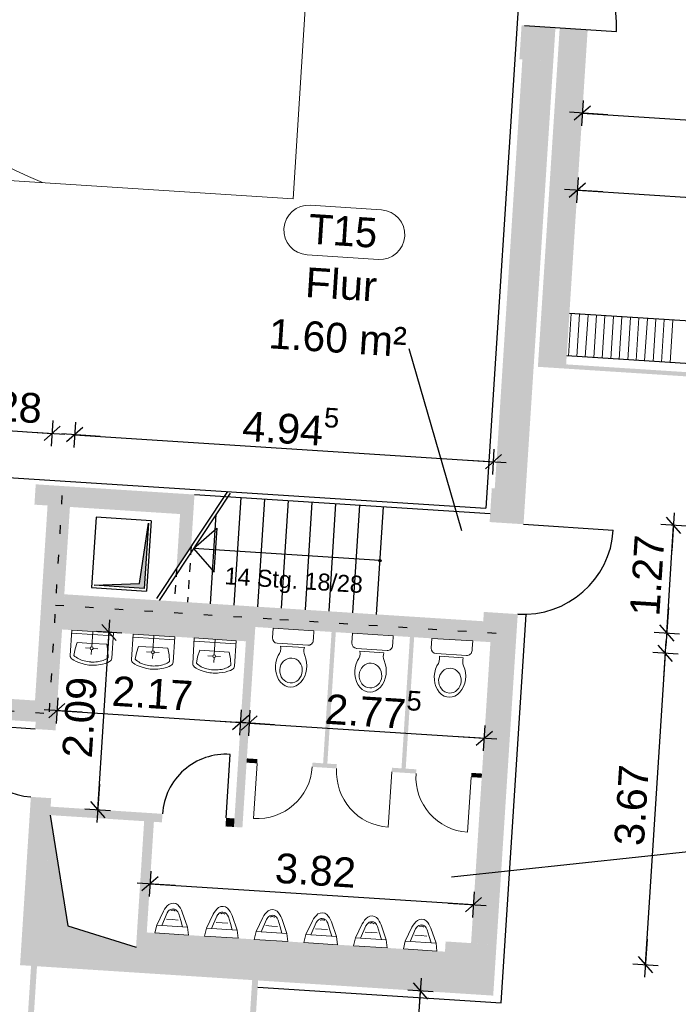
# Model space of a CAD drawing. Header units: metres. Extents: x -15.7 to 45.4, y -8.3 to 46.7.
# Tile 12 of 16: x 27.1 to 34.8, y -2.5 to 9.1. Entities that reach past the tile are written whole.
import ezdxf

# ---------------------------------------------------------------- set-up
doc = ezdxf.new("R2010")
doc.units = ezdxf.units.M
doc.header["$PDMODE"] = 65
for name, pattern in [('AUSGEZOGEN', [0]), ('VERDECKT2_S15', [0.35, 0.1, -0.25]), ('VERDECKT2_S2', [0.0027, 0.002, -0.0007])]:
    doc.linetypes.add(name, pattern=pattern)
for name, color, linetype, lineweight in [('XR$1$Allgemein', 7, 'AUSGEZOGEN', 25), ('XR$1$Allgemein01', 7, 'AUSGEZOGEN', 25), ('XR$1$Allgemein02', 7, 'AUSGEZOGEN', 25), ('XR$1$Beschriften', 7, 'AUSGEZOGEN', 25), ('XR$1$Beschriftungen nn', 7, 'AUSGEZOGEN', 13), ('XR$1$Design', 7, 'AUSGEZOGEN', 25), ('XR$1$Fenstermakro_ Türmakro', 7, 'AUSGEZOGEN', 25), ('XR$1$Raum', 7, 'AUSGEZOGEN', 25), ('XR$1$Schraffur_1', 7, 'AUSGEZOGEN', 13), ('XR$1$STANDARD_1', 7, 'AUSGEZOGEN', 25)]:
    doc.layers.add(name, color=color, linetype=linetype, lineweight=lineweight)
doc.styles.add('ARIAL', font='arial.ttf')
doc.dimstyles.new('DIMSTYLE_3', dxfattribs={"dimtxt": 0.35, "dimasz": 0.3, "dimexe": 0, "dimexo": 1e-06, "dimgap": 0.175, "dimtad": 2, "dimrnd": 0.005, "dimzin": 4, "dimdsep": 46, "dimtxsty": 'ARIAL', "dimblk1": 'ALL_ML_STRICH', "dimblk2": 'ALL_ML_STRICH', "dimsah": 1, "dimcen": 0, "dimse1": 1, "dimse2": 1, "dimclrd": 7, "dimclre": 7, "dimclrt": 7, "dimadec": 0, "dimazin": 0, "dimtfac": 1, "dimtdec": 0, "dimtix": 1, "dimtmove": 2, "dimatfit": 3, "dimfxl": 0, "dimtzin": 0, "dimlwd": 0, "dimlwe": 25, "dimarcsym": 0})
doc.dimstyles.new('DIMSTYLE_5', dxfattribs={"dimtxt": 0.35, "dimasz": 0.3, "dimexe": 0, "dimexo": 1e-06, "dimgap": 0.175, "dimtad": 2, "dimrnd": 0.005, "dimzin": 4, "dimdsep": 46, "dimtxsty": 'ARIAL', "dimblk1": 'ALL_ML_STRICH', "dimblk2": 'ALL_ML_STRICH', "dimsah": 1, "dimcen": 0, "dimse1": 1, "dimse2": 1, "dimclrd": 7, "dimclre": 7, "dimclrt": 7, "dimadec": 0, "dimazin": 0, "dimtfac": 1, "dimtdec": 0, "dimtix": 1, "dimtmove": 2, "dimatfit": 3, "dimfxl": 0, "dimtvp": 1.2, "dimtzin": 0, "dimlwd": 0, "dimlwe": 25, "dimarcsym": 0})
doc.dimstyles.new('DIMSTYLE_6', dxfattribs={"dimtxt": 0.35, "dimasz": 0.3, "dimexe": 0, "dimexo": 1e-06, "dimgap": 0.175, "dimtad": 2, "dimdec": 3, "dimrnd": 0.005, "dimzin": 4, "dimdsep": 46, "dimtxsty": 'ARIAL', "dimblk1": 'ALL_ML_STRICH', "dimblk2": 'ALL_ML_STRICH', "dimsah": 1, "dimcen": 0, "dimse1": 1, "dimse2": 1, "dimclrd": 7, "dimclre": 7, "dimclrt": 7, "dimadec": 0, "dimazin": 0, "dimtfac": 1, "dimtdec": 0, "dimtix": 1, "dimtmove": 2, "dimatfit": 3, "dimfxl": 0, "dimtzin": 0, "dimlwd": 0, "dimlwe": 25, "dimarcsym": 0})
doc.dimstyles.new('DIMSTYLE_7', dxfattribs={"dimtxt": 0.35, "dimasz": 0.3, "dimexe": 0, "dimexo": 1e-06, "dimgap": 0.175, "dimtad": 2, "dimrnd": 0.005, "dimzin": 4, "dimdsep": 46, "dimtxsty": 'ARIAL', "dimblk1": 'ALL_ML_STRICH', "dimblk2": 'ALL_ML_STRICH', "dimsah": 1, "dimcen": 0, "dimse1": 1, "dimse2": 1, "dimclrd": 7, "dimclre": 7, "dimclrt": 7, "dimadec": 0, "dimazin": 0, "dimtfac": 1, "dimtdec": 0, "dimtix": 1, "dimtmove": 2, "dimatfit": 3, "dimfxl": 0, "dimtvp": 1.2, "dimtzin": 0, "dimlwd": 0, "dimlwe": 25, "dimarcsym": 0})

# ---------------------------------------------------------------- blocks, each defined once
blk = doc.blocks.new('ALL_ML_STRICH')
at = {"color": 0, "linetype": 'ByBlock', "lineweight": -2}
for p, q in [((0, -0.5), (0, 0.5)), ((-1, 0), (0.5, 0)), ((-0.3, -0.3), (0.3, 0.3))]:
    blk.add_line(p, q, dxfattribs=at)
blk = doc.blocks.new('*D24')
at = {"layer": 'DEFPOINTS', "color": 7, "linetype": 'AUSGEZOGEN', "lineweight": 25, "transparency": 33554687}
for p in [(26.187, 4.299), (26.132, 3.45), (27.409, 3.367)]:
    blk.add_point(p, dxfattribs=at)
at = {"layer": 'XR$1$Allgemein', "color": 7, "linetype": 'AUSGEZOGEN', "lineweight": -2, "transparency": 33554687}
blk.add_line((26.187, 4.299), (27.464, 4.217), dxfattribs=at)
at = {"layer": 'XR$1$Allgemein', "color": 7, "linetype": 'AUSGEZOGEN', "lineweight": 25, "transparency": 33554687, "xscale": 0.3, "yscale": 0.3, "zscale": 0.3}
for p, rotation in [((26.187, 4.299), 176.3178244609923), ((27.464, 4.217), 356.3178244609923)]:
    blk.add_blockref('ALL_ML_STRICH', p, dxfattribs=dict(at, rotation=rotation))
at = {"layer": 'XR$1$Allgemein', "color": 7, "linetype": 'AUSGEZOGEN', "lineweight": 25, "transparency": 33554687, "insert": (26.868, 4.537), "char_height": 0.35, "width": 1.4, "attachment_point": 5, "rotation": 356.3178, "style": 'ARIAL'}
blk.add_mtext('\\A1;{\\A1;{1.28\\H0.231000;\\S^ ;}}', dxfattribs=at)
blk = doc.blocks.new('*D25')
at = {"layer": 'DEFPOINTS', "color": 7, "linetype": 'AUSGEZOGEN', "lineweight": 25, "transparency": 33554687}
for p in [(27.728, 4.2), (27.673, 3.351), (32.617, 3.173)]:
    blk.add_point(p, dxfattribs=at)
at = {"layer": 'XR$1$Allgemein', "color": 7, "linetype": 'AUSGEZOGEN', "lineweight": -2, "transparency": 33554687}
blk.add_line((27.728, 4.2), (32.662, 3.882), dxfattribs=at)
at = {"layer": 'XR$1$Allgemein', "color": 7, "linetype": 'AUSGEZOGEN', "lineweight": 25, "transparency": 33554687, "xscale": 0.3, "yscale": 0.3, "zscale": 0.3}
for p, rotation in [((27.728, 4.2), 176.3178244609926), ((32.662, 3.882), 356.3178244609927)]:
    blk.add_blockref('ALL_ML_STRICH', p, dxfattribs=dict(at, rotation=rotation))
at = {"layer": 'XR$1$Allgemein', "color": 7, "linetype": 'AUSGEZOGEN', "lineweight": 25, "transparency": 33554687, "insert": (30.274, 4.318), "char_height": 0.35, "width": 1.75, "attachment_point": 5, "rotation": 356.3178, "style": 'ARIAL'}
blk.add_mtext('\\A1;{\\A1;{4.94\\H0.231000;\\S5^ ;}}', dxfattribs=at)
blk = doc.blocks.new('*D28')
at = {"layer": 'DEFPOINTS', "color": 7, "linetype": 'AUSGEZOGEN', "lineweight": 25, "transparency": 33554687}
for p in [(29.857, 1.937), (32.626, 1.759), (29.784, 0.807)]:
    blk.add_point(p, dxfattribs=at)
at = {"layer": 'XR$1$Allgemein', "color": 7, "linetype": 'AUSGEZOGEN', "lineweight": -2, "transparency": 33554687}
blk.add_line((29.784, 0.807), (32.553, 0.629), dxfattribs=at)
at = {"layer": 'XR$1$Allgemein', "color": 7, "linetype": 'AUSGEZOGEN', "lineweight": 25, "transparency": 33554687, "xscale": 0.3, "yscale": 0.3, "zscale": 0.3}
for p, rotation in [((29.784, 0.807), 176.3178244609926), ((32.553, 0.629), 356.3178244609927)]:
    blk.add_blockref('ALL_ML_STRICH', p, dxfattribs=dict(at, rotation=rotation))
at = {"layer": 'XR$1$Allgemein', "color": 7, "linetype": 'AUSGEZOGEN', "lineweight": 25, "transparency": 33554687, "insert": (31.247, 0.989), "char_height": 0.35, "width": 1.75, "attachment_point": 5, "rotation": 356.3178, "style": 'ARIAL'}
blk.add_mtext('\\A1;{\\A1;{2.77\\H0.231000;\\S5^ ;}}', dxfattribs=at)
blk = doc.blocks.new('*D29')
at = {"layer": 'DEFPOINTS', "color": 7, "linetype": 'AUSGEZOGEN', "lineweight": 25, "transparency": 33554687}
for p in [(28.662, -0.356), (28.615, -1.086), (32.398, -1.784)]:
    blk.add_point(p, dxfattribs=at)
at = {"layer": 'XR$1$Allgemein', "color": 7, "linetype": 'AUSGEZOGEN', "lineweight": -2, "transparency": 33554687}
blk.add_line((28.615, -1.086), (32.427, -1.331), dxfattribs=at)
at = {"layer": 'XR$1$Allgemein', "color": 7, "linetype": 'AUSGEZOGEN', "lineweight": 25, "transparency": 33554687, "xscale": 0.3, "yscale": 0.3, "zscale": 0.3}
for p, rotation in [((28.615, -1.086), 176.3178244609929), ((32.427, -1.331), 356.3178244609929)]:
    blk.add_blockref('ALL_ML_STRICH', p, dxfattribs=dict(at, rotation=rotation))
at = {"layer": 'XR$1$Allgemein', "color": 7, "linetype": 'AUSGEZOGEN', "lineweight": 25, "transparency": 33554687, "insert": (30.566, -0.93), "char_height": 0.35, "width": 1.4, "attachment_point": 5, "rotation": 356.3178, "style": 'ARIAL'}
blk.add_mtext('\\A1;{\\A1;{3.82\\H0.231000;\\S^ ;}}', dxfattribs=at)
blk = doc.blocks.new('*D30')
at = {"layer": 'DEFPOINTS', "color": 7, "linetype": 'AUSGEZOGEN', "lineweight": 25, "transparency": 33554687}
for p in [(27.58, 1.908), (29.746, 1.769), (27.519, 0.953)]:
    blk.add_point(p, dxfattribs=at)
at = {"layer": 'XR$1$Allgemein', "color": 7, "linetype": 'AUSGEZOGEN', "lineweight": -2, "transparency": 33554687}
blk.add_line((27.519, 0.953), (29.684, 0.814), dxfattribs=at)
at = {"layer": 'XR$1$Allgemein', "color": 7, "linetype": 'AUSGEZOGEN', "lineweight": 25, "transparency": 33554687, "yscale": 0.3, "zscale": 0.3}
for p, xscale, rotation in [((27.519, 0.953), 0.2999999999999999, 176.3178244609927), ((29.684, 0.814), 0.3, 356.3178244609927)]:
    blk.add_blockref('ALL_ML_STRICH', p, dxfattribs=dict(at, xscale=xscale, rotation=rotation))
at = {"layer": 'XR$1$Allgemein', "color": 7, "linetype": 'AUSGEZOGEN', "lineweight": 25, "transparency": 33554687, "insert": (28.644, 1.156), "char_height": 0.35, "width": 1.4, "attachment_point": 5, "rotation": 356.3178, "style": 'ARIAL'}
blk.add_mtext('\\A1;{\\A1;{2.17\\H0.231000;\\S^ ;}}', dxfattribs=at)
blk = doc.blocks.new('*D31')
at = {"layer": 'DEFPOINTS', "color": 7, "linetype": 'AUSGEZOGEN', "lineweight": 25, "transparency": 33554687}
for p in [(27.58, 1.908), (27.446, -0.177), (28, -0.213)]:
    blk.add_point(p, dxfattribs=at)
at = {"layer": 'XR$1$Allgemein', "color": 7, "linetype": 'AUSGEZOGEN', "lineweight": -2, "transparency": 33554687}
blk.add_line((28, -0.213), (28.134, 1.873), dxfattribs=at)
at = {"layer": 'XR$1$Allgemein', "color": 7, "linetype": 'AUSGEZOGEN', "lineweight": 25, "transparency": 33554687, "xscale": 0.3, "yscale": 0.3, "zscale": 0.3}
for p, rotation in [((28.134, 1.873), 86.31782446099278), ((28, -0.213), 266.3178244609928)]:
    blk.add_blockref('ALL_ML_STRICH', p, dxfattribs=dict(at, rotation=rotation))
at = {"layer": 'XR$1$Allgemein', "color": 7, "linetype": 'AUSGEZOGEN', "lineweight": 25, "transparency": 33554687, "insert": (27.788, 0.873), "char_height": 0.35, "width": 1.4, "attachment_point": 5, "rotation": 86.3178, "style": 'ARIAL'}
blk.add_mtext('\\A1;{\\A1;{2.09\\H0.231000;\\S^ ;}}', dxfattribs=at)
blk = doc.blocks.new('*D45')
at = {"layer": 'DEFPOINTS', "color": 7, "linetype": 'AUSGEZOGEN', "lineweight": 25, "transparency": 33554687}
for p in [(32.626, 1.759), (32.091, -1.884), (34.452, -2.036)]:
    blk.add_point(p, dxfattribs=at)
at = {"layer": 'XR$1$Allgemein', "color": 7, "linetype": 'AUSGEZOGEN', "lineweight": -2, "transparency": 33554687}
blk.add_line((34.452, -2.036), (34.687, 1.626), dxfattribs=at)
at = {"layer": 'XR$1$Allgemein', "color": 7, "linetype": 'AUSGEZOGEN', "lineweight": 25, "transparency": 33554687, "xscale": 0.3, "yscale": 0.3, "zscale": 0.3}
for p, rotation in [((34.687, 1.626), 86.31782446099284), ((34.452, -2.036), 266.3178244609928)]:
    blk.add_blockref('ALL_ML_STRICH', p, dxfattribs=dict(at, rotation=rotation))
at = {"layer": 'XR$1$Allgemein', "color": 7, "linetype": 'AUSGEZOGEN', "lineweight": 25, "transparency": 33554687, "insert": (34.29, -0.161), "char_height": 0.35, "width": 1.4, "attachment_point": 5, "rotation": 86.3178, "style": 'ARIAL'}
blk.add_mtext('\\A1;{\\A1;{3.67\\H0.231000;\\S^ ;}}', dxfattribs=at)
blk = doc.blocks.new('*D46')
at = {"layer": 'DEFPOINTS', "color": 7, "linetype": 'AUSGEZOGEN', "lineweight": 25, "transparency": 33554687}
for p in [(32.623, 3.272), (32.541, 2.005), (34.703, 1.866)]:
    blk.add_point(p, dxfattribs=at)
at = {"layer": 'XR$1$Allgemein', "color": 7, "linetype": 'AUSGEZOGEN', "lineweight": -2, "transparency": 33554687}
blk.add_line((34.703, 1.866), (34.784, 3.133), dxfattribs=at)
at = {"layer": 'XR$1$Allgemein', "color": 7, "linetype": 'AUSGEZOGEN', "lineweight": 25, "transparency": 33554687, "xscale": 0.3, "yscale": 0.3, "zscale": 0.3}
for p, rotation in [((34.784, 3.133), 86.31782446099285), ((34.703, 1.866), 266.3178244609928)]:
    blk.add_blockref('ALL_ML_STRICH', p, dxfattribs=dict(at, rotation=rotation))
at = {"layer": 'XR$1$Allgemein', "color": 7, "linetype": 'AUSGEZOGEN', "lineweight": 25, "transparency": 33554687, "insert": (34.471, 2.543), "char_height": 0.35, "width": 1.4, "attachment_point": 5, "rotation": 86.3178, "style": 'ARIAL'}
blk.add_mtext('\\A1;{\\A1;{1.27\\H0.231000;\\S^ ;}}', dxfattribs=at)
blk = doc.blocks.new('*D48')
at = {"layer": 'DEFPOINTS', "color": 7, "linetype": 'AUSGEZOGEN', "lineweight": 25, "transparency": 33554687}
for p in [(29.82, -2.219), (29.588, -5.811), (31.572, -5.939)]:
    blk.add_point(p, dxfattribs=at)
at = {"layer": 'XR$1$Allgemein', "color": 7, "linetype": 'AUSGEZOGEN', "lineweight": -2, "transparency": 33554687}
blk.add_line((31.572, -5.939), (31.803, -2.346), dxfattribs=at)
at = {"layer": 'XR$1$Allgemein', "color": 7, "linetype": 'AUSGEZOGEN', "lineweight": 25, "transparency": 33554687, "xscale": 0.3, "yscale": 0.3, "zscale": 0.3}
for p, rotation in [((31.803, -2.346), 86.31782446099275), ((31.572, -5.939), 266.3178244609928)]:
    blk.add_blockref('ALL_ML_STRICH', p, dxfattribs=dict(at, rotation=rotation))
at = {"layer": 'XR$1$Allgemein', "color": 7, "linetype": 'AUSGEZOGEN', "lineweight": 25, "transparency": 33554687, "insert": (31.408, -4.099), "char_height": 0.35, "width": 1.4, "attachment_point": 5, "rotation": 86.3178, "style": 'ARIAL'}
blk.add_mtext('\\A1;{\\A1;{3.60\\H0.231000;\\S^ ;}}', dxfattribs=at)
blk = doc.blocks.new('*D66')
at = {"layer": 'DEFPOINTS', "color": 7, "linetype": 'AUSGEZOGEN', "lineweight": 25, "transparency": 33554687}
for p in [(33.771, 8.97), (33.708, 7.986), (42.766, 6.728)]:
    blk.add_point(p, dxfattribs=at)
at = {"layer": 'XR$1$Allgemein', "color": 7, "linetype": 'AUSGEZOGEN', "lineweight": -2, "transparency": 33554687}
blk.add_line((33.708, 7.986), (42.809, 7.4), dxfattribs=at)
at = {"layer": 'XR$1$Allgemein', "color": 7, "linetype": 'AUSGEZOGEN', "lineweight": 25, "transparency": 33554687, "yscale": 0.3, "zscale": 0.3}
for p, xscale, rotation in [((33.708, 7.986), 0.2999999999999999, 176.3178244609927), ((42.809, 7.4), 0.3, 356.3178244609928)]:
    blk.add_blockref('ALL_ML_STRICH', p, dxfattribs=dict(at, xscale=xscale, rotation=rotation))
at = {"layer": 'XR$1$Allgemein', "color": 7, "linetype": 'AUSGEZOGEN', "lineweight": 25, "transparency": 33554687, "insert": (38.304, 7.971), "char_height": 0.35, "width": 1.4, "attachment_point": 5, "rotation": 356.3178, "style": 'ARIAL'}
blk.add_mtext('\\A1;{\\A1;{9.12\\H0.231000;\\S^ ;}}', dxfattribs=at)
blk = doc.blocks.new('*D67')
at = {"layer": 'DEFPOINTS', "color": 7, "linetype": 'AUSGEZOGEN', "lineweight": 25, "transparency": 33554687}
for p in [(33.65, 7.078), (42.836, 6.724), (33.514, 4.979)]:
    blk.add_point(p, dxfattribs=at)
at = {"layer": 'XR$1$Allgemein', "color": 7, "linetype": 'AUSGEZOGEN', "lineweight": -2, "transparency": 33554687}
blk.add_line((33.65, 7.078), (42.821, 6.488), dxfattribs=at)
at = {"layer": 'XR$1$Allgemein', "color": 7, "linetype": 'AUSGEZOGEN', "lineweight": 25, "transparency": 33554687, "yscale": 0.3, "zscale": 0.3}
for p, xscale, rotation in [((33.65, 7.078), 0.2999999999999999, 176.3178244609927), ((42.821, 6.488), 0.3, 356.3178244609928)]:
    blk.add_blockref('ALL_ML_STRICH', p, dxfattribs=dict(at, xscale=xscale, rotation=rotation))
at = {"layer": 'XR$1$Allgemein', "color": 7, "linetype": 'AUSGEZOGEN', "lineweight": 25, "transparency": 33554687, "insert": (38.278, 7.062), "char_height": 0.35, "width": 1.4, "attachment_point": 5, "rotation": 356.3178, "style": 'ARIAL'}
blk.add_mtext('\\A1;{\\A1;{9.19\\H0.231000;\\S^ ;}}', dxfattribs=at)

msp = doc.modelspace()

# ---------------------------------------------------------------- hatches: boundary and pattern name
at = {"layer": 'XR$1$Allgemein01', "linetype": 'AUSGEZOGEN', "lineweight": 18, "transparency": 33554687}
for points in [[(32.9673, 8.6214), (33.3665, 8.5957), (33.3921, 8.9949), (32.993, 9.0205)], [(33.5145, 4.9787), (33.7714, 8.9704), (33.442, 8.9916), (33.1851, 4.9999)], [(33.0415, 3.5461), (33.3665, 8.5957), (33.0022, 8.6191), (32.6772, 3.5696)], [(27.2547, 3.3774), (28.9702, 3.267), (28.9856, 3.5065), (27.2701, 3.6169)], [(28.9856, 3.5065), (28.929, 2.6277), (29.101, 2.887), (29.1403, 3.4966)], [(32.6166, 3.1726), (32.7164, 3.1662), (32.728, 3.3458), (33.0274, 3.3266), (33.0415, 3.5461), (32.6423, 3.5718)], [(27.4094, 3.3675), (27.2617, 1.0722), (27.2696, 0.8212), (27.2641, 0.7364), (27.5036, 0.7209), (27.6728, 3.3505)], [(33.0158, 3.147), (33.0274, 3.3266), (32.728, 3.3458), (32.7164, 3.1662)], [(27.58, 1.9085), (29.7456, 1.7691), (29.7722, 2.1833), (27.6067, 2.3226)], [(29.7722, 2.1833), (29.6049, -0.4164), (29.7047, -0.4228), (29.872, 2.1768)], [(29.8566, 1.9373), (32.5261, 1.7655), (32.5415, 2.0051), (29.872, 2.1768)], [(32.5261, 1.7655), (32.9252, 1.7399), (32.9477, 2.0891), (32.5485, 2.1148)], [(32.6973, -1.8028), (32.9252, 1.7399), (32.6259, 1.7591), (32.3979, -1.7835)], [(25.7288, 0.9203), (27.2696, 0.8212), (27.2617, 1.0722), (25.7448, 1.1698)], [(27.3633, -1.4595), (27.4522, -0.0774), (27.2127, -0.062), (27.1238, -1.4441)], [(27.4394, -0.277), (28.7567, -0.3618), (28.7631, -0.262), (27.4458, -0.1772)], [(29.6113, -0.3166), (29.5115, -0.3101), (29.5051, -0.4099), (29.6049, -0.4164)], [(28.5471, -0.3483), (28.4517, -1.8302), (28.5781, -1.658), (28.6619, -0.3557)], [(27.0853, -2.0429), (27.4844, -2.0686), (27.523, -1.4698), (27.1238, -1.4441)], [(27.4844, -2.0686), (32.06, -2.363), (32.0908, -1.884), (28.5781, -1.658), (28.4517, -1.8302), (27.5037, -1.7692)], [(32.06, -2.363), (32.6587, -2.4016), (32.6973, -1.8028), (32.0985, -1.7643)]]:
    msp.add_hatch(color=252, dxfattribs=at).paths.add_polyline_path(points)
at = {"layer": 'XR$1$Allgemein01', "linetype": 'AUSGEZOGEN', "lineweight": 25, "true_color": 0x000000, "transparency": 33554687}
msp.add_hatch(color=18, dxfattribs=at).paths.add_polyline_path([(28.5978, 3.1595), (28.4934, 2.4477), (27.9576, 2.4291), (28.5484, 2.391)])
at = {"layer": 'XR$1$Allgemein02', "linetype": 'AUSGEZOGEN', "lineweight": 18, "transparency": 33554687}
for points in [[(33.5145, 4.9787), (35.8796, 4.8265), (35.8828, 4.8764), (33.5177, 5.0286)], [(30.7547, 1.8795), (30.6552, 0.3327), (30.7051, 0.3295), (30.8046, 1.8763)], [(31.6778, 1.8201), (31.5783, 0.2733), (31.6282, 0.2701), (31.7277, 1.8169)], [(29.8818, 0.3825), (29.7571, 0.3905), (29.7538, 0.3406), (29.8786, 0.3326)], [(30.5272, 0.2909), (30.8141, 0.2724), (30.8174, 0.3223), (30.5305, 0.3408)], [(31.7529, 0.2621), (31.466, 0.2806), (31.4628, 0.2307), (31.7497, 0.2122)], [(32.5263, 0.2123), (32.4016, 0.2204), (32.3984, 0.1705), (32.5231, 0.1624)], [(27.215, -2.0512), (27.162, -2.8745), (27.2319, -2.879), (27.2848, -2.0557)], [(29.8196, -2.2189), (29.7666, -3.0422), (29.8365, -3.0467), (29.8895, -2.2234)]]:
    msp.add_hatch(color=252, dxfattribs=at).paths.add_polyline_path(points)
at = {"layer": 'XR$1$Beschriftungen nn', "linetype": 'AUSGEZOGEN', "lineweight": 25, "true_color": 0x000000, "transparency": 33554687}
msp.add_hatch(color=18, dxfattribs=at).paths.add_polyline_path([(27.4394, -0.277), (27.3633, -1.4595), (27.523, -1.4698), (27.5037, -1.7692), (28.4517, -1.8302), (27.6479, -1.5783)])

# ---------------------------------------------------------------- linework, layer by layer
at = {"layer": 'XR$1$Allgemein01', "color": 7, "linetype": 'AUSGEZOGEN', "lineweight": 25, "transparency": 33554687}
for p, q in [((34.3047, 30.2601), (32.572, 3.3358)), ((25.8437, 3.7688), (32.572, 3.3358)), ((29.5303, 3.5338), (28.6928, 2.2717)), ((29.5619, 3.5128), (28.7244, 2.2507)), ((29.1403, 3.4966), (32.623, 3.2724)), ((29.6076, 2.1939), (29.6891, 3.4612)), ((29.887, 2.1759), (29.9685, 3.4433)), ((30.1664, 2.1579), (30.248, 3.4253)), ((30.4458, 2.1399), (30.5274, 3.4073)), ((30.7252, 2.1219), (30.8068, 3.3893)), ((31.0047, 2.104), (31.0862, 3.3713)), ((29.3281, 2.2118), (29.3957, 3.2625)), ((31.2841, 2.086), (31.3656, 3.3534)), ((27.9808, 3.2305), (27.9275, 2.4022)), ((28.6294, 3.1887), (27.9808, 3.2305)), ((28.4934, 2.4477), (28.5978, 3.1595)), ((28.5978, 3.1595), (28.5484, 2.391)), ((28.6294, 3.1887), (28.5761, 2.3605)), ((33.0158, 3.147), (34.0736, 3.0789)), ((29.1293, 2.861), (29.4042, 3.1026)), ((29.3729, 2.5838), (29.4063, 3.1025)), ((29.1293, 2.861), (29.3729, 2.5838)), ((31.3249, 2.7197), (29.1293, 2.861)), ((27.9576, 2.4291), (28.4934, 2.4477)), ((27.9275, 2.4022), (28.5761, 2.3605)), ((28.5484, 2.391), (27.9576, 2.4291)), ((33.0475, 2.0827), (32.9477, 2.0891)), ((32.7534, -2.4878), (33.0475, 2.0827)), ((27.2641, 0.7364), (26.4658, 0.7877)), ((29.5115, -0.3101), (29.5597, 0.4383)), ((29.8843, -2.3032), (32.7534, -2.4878))]:
    msp.add_line(p, q, dxfattribs=at)
at = {"layer": 'XR$1$Allgemein01', "color": 7, "linetype": 'VERDECKT2_S2', "lineweight": 25, "transparency": 33554687}
for p, q in [((29.101, 2.887), (29.0587, 2.2292)), ((28.929, 2.6277), (28.904, 2.2391))]:
    msp.add_line(p, q, dxfattribs=at)
at = {"layer": 'XR$1$Allgemein01', "color": 7, "linetype": 'AUSGEZOGEN', "lineweight": 25, "transparency": 33554687}
msp.add_circle((31.3249, 2.7197), 0.0144, dxfattribs=at)
for centre, radius, start, end in [((33.0158, 3.147), 1.06, 266.31782, 356.31782), ((27.2641, 0.7364), 0.8, 176.31782, 266.31782), ((29.5115, -0.3101), 0.75, 86.31782, 176.31782)]:
    msp.add_arc(centre, radius, start, end, dxfattribs=at)
at = {"layer": 'XR$1$Allgemein02', "color": 7, "linetype": 'AUSGEZOGEN', "lineweight": 13, "transparency": 33554687}
for p, q in [((31.5857, 26.9379), (30.3013, 6.9792)), ((30.3013, 6.9792), (-9.6161, 9.5481)), ((33.5762, 5.6261), (33.5441, 5.1271)), ((33.676, 5.6197), (33.6439, 5.1207)), ((33.7758, 5.6132), (33.7436, 5.1143)), ((33.8756, 5.6068), (33.8434, 5.1078)), ((33.9753, 5.6004), (33.9432, 5.1014)), ((34.0751, 5.594), (34.043, 5.095)), ((34.1749, 5.5875), (34.1428, 5.0886)), ((34.2747, 5.5811), (34.2426, 5.0822)), ((34.3745, 5.5747), (34.3424, 5.0757)), ((34.4743, 5.5683), (34.4422, 5.0693)), ((34.5741, 5.5619), (34.542, 5.0629)), ((34.6739, 5.5554), (34.6418, 5.0565)), ((34.7737, 5.549), (34.7416, 5.05))]:
    msp.add_line(p, q, dxfattribs=at)
at = {"layer": 'XR$1$Allgemein02', "color": 7, "linetype": 'AUSGEZOGEN', "lineweight": 25, "transparency": 33554687}
for p, q in [((35.8714, 5.4784), (33.5562, 5.6274)), ((35.8393, 4.9794), (33.5241, 5.1284))]:
    msp.add_line(p, q, dxfattribs=at)
at = {"layer": 'XR$1$Allgemein02', "color": 7, "linetype": 'AUSGEZOGEN', "lineweight": 18, "transparency": 33554687}
for p, q in [((27.6943, 1.9011), (27.675, 1.6011)), ((27.692, 1.8647), (28.1852, 1.8329)), ((28.1876, 1.8694), (27.6943, 1.9011)), ((27.9293, 1.7041), (27.941, 1.8853)), ((28.1876, 1.8694), (28.1683, 1.5693)), ((28.4162, 1.8547), (28.3969, 1.5546)), ((28.9094, 1.8229), (28.4162, 1.8547)), ((30.0654, 1.9239), (30.0581, 1.8099)), ((30.5459, 1.893), (30.0654, 1.9239)), ((30.5403, 1.8056), (30.5459, 1.893)), ((31.001, 1.8637), (30.9936, 1.7497)), ((31.4815, 1.8328), (31.001, 1.8637)), ((27.7577, 1.7559), (27.7336, 1.6796)), ((27.9319, 1.7447), (27.7577, 1.7559)), ((28.1062, 1.7335), (27.9319, 1.7447)), ((28.4138, 1.8182), (28.9071, 1.7865)), ((28.6511, 1.6577), (28.6628, 1.8388)), ((28.9094, 1.8229), (28.8901, 1.5229)), ((29.138, 1.8082), (29.1187, 1.5082)), ((29.1357, 1.7718), (29.6289, 1.74)), ((29.6313, 1.7765), (29.138, 1.8082)), ((29.373, 1.6112), (29.3846, 1.7924)), ((29.6313, 1.7765), (29.6119, 1.4764)), ((30.4735, 1.7222), (30.1145, 1.7453)), ((30.5386, 1.7794), (30.5403, 1.8056)), ((31.4742, 1.7192), (31.4759, 1.7454)), ((31.4759, 1.7454), (31.4815, 1.8328)), ((31.9365, 1.8035), (31.9292, 1.6895)), ((32.4171, 1.7726), (31.9365, 1.8035)), ((32.4114, 1.6852), (32.4171, 1.7726)), ((27.7336, 1.6796), (27.7195, 1.6034)), ((27.911, 1.6881), (27.8545, 1.6917)), ((27.9271, 1.6698), (27.9235, 1.6132)), ((27.9454, 1.6859), (28.0019, 1.6822)), ((28.1062, 1.7335), (28.1203, 1.6547)), ((28.1203, 1.6547), (28.1245, 1.5774)), ((28.4554, 1.6332), (28.4413, 1.557)), ((28.4795, 1.7095), (28.4554, 1.6332)), ((28.6538, 1.6983), (28.4795, 1.7095)), ((28.6329, 1.6416), (28.5763, 1.6453)), ((28.6489, 1.6234), (28.6453, 1.5668)), ((28.828, 1.6871), (28.6538, 1.6983)), ((28.6672, 1.6394), (28.7238, 1.6358)), ((28.828, 1.6871), (28.8421, 1.6083)), ((29.2013, 1.663), (29.1772, 1.5867)), ((29.3756, 1.6518), (29.2013, 1.663)), ((29.5499, 1.6406), (29.3756, 1.6518)), ((29.5499, 1.6406), (29.564, 1.5618)), ((30.4352, 1.6949), (30.1531, 1.7131)), ((31.4091, 1.662), (31.0501, 1.6851)), ((31.3708, 1.6347), (31.0887, 1.6529)), ((32.3447, 1.6018), (31.9856, 1.6249)), ((32.4098, 1.659), (32.4114, 1.6852)), ((27.698, 1.5589), (27.7175, 1.5455)), ((27.7175, 1.5455), (27.7448, 1.5311)), ((27.7448, 1.5311), (27.7765, 1.518)), ((27.7765, 1.518), (27.8398, 1.4998)), ((28.0901, 1.5089), (28.057, 1.4999)), ((28.1191, 1.5197), (28.0901, 1.5089)), ((28.1401, 1.5305), (28.1191, 1.5197)), ((28.4198, 1.5125), (28.4393, 1.4991)), ((28.8421, 1.6083), (28.8464, 1.5309)), ((29.1772, 1.5867), (29.1631, 1.5105)), ((29.3547, 1.5952), (29.2981, 1.5988)), ((29.3708, 1.5769), (29.3671, 1.5203)), ((29.389, 1.593), (29.4456, 1.5893)), ((29.564, 1.5618), (29.5682, 1.4845)), ((32.3064, 1.5745), (32.0242, 1.5927)), ((28.057, 1.4999), (27.9859, 1.4893)), ((28.4393, 1.4991), (28.4666, 1.4846)), ((28.4666, 1.4846), (28.4984, 1.4715)), ((28.4984, 1.4715), (28.5617, 1.4533)), ((28.7788, 1.4535), (28.7077, 1.4429)), ((28.8119, 1.4624), (28.7788, 1.4535)), ((28.8409, 1.4732), (28.8119, 1.4624)), ((28.8619, 1.484), (28.8409, 1.4732)), ((29.1417, 1.466), (29.1611, 1.4526)), ((29.1611, 1.4526), (29.1885, 1.4382)), ((29.1885, 1.4382), (29.2202, 1.4251)), ((29.2202, 1.4251), (29.2835, 1.4069)), ((29.5006, 1.407), (29.4295, 1.3964)), ((29.5338, 1.416), (29.5006, 1.407)), ((29.5628, 1.4268), (29.5338, 1.416)), ((29.5838, 1.4376), (29.5628, 1.4268)), ((29.8786, 0.3326), (29.8368, -0.316)), ((31.4628, 0.2307), (31.4211, -0.418)), ((32.3984, 0.1705), (32.3566, -0.4782))]:
    msp.add_line(p, q, dxfattribs=at)
at = {"layer": 'XR$1$Allgemein02', "color": 7, "linetype": 'AUSGEZOGEN', "lineweight": 13, "transparency": 33554687}
msp.add_arc((30.8472, 15.4616), 9, 176.31782, 247.12969, dxfattribs=at)
at = {"layer": 'XR$1$Allgemein02', "color": 7, "linetype": 'AUSGEZOGEN', "lineweight": 18, "transparency": 33554687}
for centre, radius, start, end in [((30.1192, 1.8064), 0.0613, 176.31782, 266.31782), ((30.4775, 1.7833), 0.0613, 266.31782, 356.31941), ((31.0548, 1.7462), 0.0613, 176.31782, 266.31782), ((27.9282, 1.687), 0.0172, 356.31782, 356.31781), ((28.65, 1.6405), 0.0172, 356.31782, 356.31781), ((30.0171, 1.688), 0.1383, 321.61051, 10.47009), ((30.5669, 1.6526), 0.1383, 162.16556, 201.27542), ((30.9527, 1.6277), 0.1383, 321.61051, 10.47009), ((31.5024, 1.5924), 0.1383, 162.16556, 201.27542), ((31.413, 1.7231), 0.0613, 266.31782, 356.31941), ((31.9904, 1.686), 0.0613, 176.31782, 266.31782), ((32.3486, 1.6629), 0.0613, 266.31782, 356.31941), ((27.7333, 1.6055), 0.0585, 184.34563, 232.80561), ((27.9417, 1.8965), 0.3719, 266.31783, 278.35897), ((27.9673, 1.7979), 0.2708, 276.02734, 305.48221), ((28.111, 1.5812), 0.0585, 299.83007, 348.29005), ((28.4552, 1.5591), 0.0585, 184.34563, 232.80561), ((28.6891, 1.7515), 0.2708, 276.02734, 305.48221), ((28.8329, 1.5347), 0.0585, 299.83007, 348.29005), ((29.177, 1.5126), 0.0585, 184.34563, 232.80561), ((29.3719, 1.5941), 0.0172, 356.31782, 356.31781), ((31.8882, 1.5675), 0.1383, 321.61051, 10.47009), ((32.438, 1.5322), 0.1383, 162.16556, 201.27542), ((27.9417, 1.8965), 0.4096, 266.3177, 276.19108), ((28.6635, 1.85), 0.4096, 266.3177, 276.19108), ((28.6635, 1.85), 0.3719, 266.31783, 278.35897), ((29.3854, 1.8036), 0.4096, 266.3177, 276.19108), ((29.3854, 1.8036), 0.3719, 266.31783, 278.35897), ((29.411, 1.705), 0.2708, 276.02734, 305.48221), ((29.5547, 1.4883), 0.0585, 299.83007, 348.29005), ((29.8786, 0.3326), 0.65, 266.31782, 356.31782), ((31.4628, 0.2307), 0.65, 176.31782, 266.31782), ((32.3984, 0.1705), 0.65, 176.31782, 266.31782)]:
    msp.add_arc(centre, radius, start, end, dxfattribs=at)
for centre, major_axis, ratio, start_param, end_param in [((27.9036, 1.802), (0.1788, -0.2034), 0.9999997, 4.8142405, 5.3283264), ((27.9417, 1.8965), (0.2455, -0.2793), 0.9999996, 5.2876299, 5.4977874), ((28.6255, 1.7556), (0.1788, -0.2034), 0.9999997, 4.8142405, 5.3283264), ((29.3473, 1.7091), (0.1788, -0.2034), 0.9999997, 4.8142405, 5.3283264), ((30.2784, 1.4726), (-0.0155, -0.2416), 0.7638889, 4.1967079, 8.4694587), ((30.2774, 1.4262), (-0.0094, -0.1459), 0.9090909, 4.712389, 10.995574), ((31.2139, 1.4124), (-0.0155, -0.2416), 0.7638889, 4.1967079, 8.4694587), ((31.213, 1.366), (-0.0094, -0.1459), 0.9090909, 4.712389, 10.995574), ((27.9417, 1.8965), (0.2704, -0.3076), 0.9999995, 5.3107377, 5.4977872), ((28.6635, 1.85), (0.2704, -0.3076), 0.9999995, 5.3107377, 5.4977872), ((28.6635, 1.85), (0.2455, -0.2793), 0.9999996, 5.2876299, 5.4977874), ((29.3854, 1.8036), (0.2704, -0.3076), 0.9999995, 5.3107377, 5.4977872), ((29.3854, 1.8036), (0.2455, -0.2793), 0.9999996, 5.2876299, 5.4977874), ((32.1495, 1.3522), (-0.0155, -0.2416), 0.7638889, 4.1967079, 8.4694587), ((32.1485, 1.3058), (-0.0094, -0.1459), 0.9090909, 4.712389, 10.995574)]:
    msp.add_ellipse(centre, major_axis=major_axis, ratio=ratio, start_param=start_param, end_param=end_param, dxfattribs=at)
at = {"layer": 'XR$1$Design', "color": 1, "linetype": 'VERDECKT2_S15', "lineweight": 25, "transparency": 33554687}
for p, q in [((27.579, 3.4846), (27.4273, 0.9382)), ((27.5022, 2.196), (30.1471, 2.0272)), ((30.1471, 2.0272), (32.792, 1.8584)), ((25.8696, 1.0237), (27.4262, 0.921))]:
    msp.add_line(p, q, dxfattribs=at)
at = {"layer": 'XR$1$Fenstermakro_ Türmakro', "color": 7, "linetype": 'AUSGEZOGEN', "lineweight": 25, "transparency": 33554687}
msp.add_line((33.0279, 9.0183), (34.1107, 8.9486), dxfattribs=at)
msp.add_arc((33.0279, 9.0183), 1.085, 356.31782, 86.31782, dxfattribs=at)
at = {"layer": 'XR$1$Raum', "color": 7, "linetype": 'AUSGEZOGEN', "lineweight": 18, "transparency": 33554687}
for p, q in [((31.3443, 6.8468), (30.5035, 6.9009)), ((31.3068, 6.2646), (30.466, 6.3188))]:
    msp.add_line(p, q, dxfattribs=at)
for centre, start, end in [((30.4848, 6.6098), 86.31782, 266.31782), ((31.3256, 6.5557), 266.31782, 86.31782)]:
    msp.add_arc(centre, 0.2917, start, end, dxfattribs=at)
at = {"layer": 'XR$1$Schraffur_1', "color": 7, "linetype": 'AUSGEZOGEN', "lineweight": 25, "transparency": 33554687}
for p, q in [((31.665, 5.2175), (32.285, 3.0739)), ((27.4394, -0.277), (27.6479, -1.5783)), ((32.1686, -1.0015), (35.3459, -0.6646)), ((27.6479, -1.5783), (28.4517, -1.8302))]:
    msp.add_line(p, q, dxfattribs=at)
at = {"layer": 'XR$1$STANDARD_1', "color": 7, "linetype": 'AUSGEZOGEN', "lineweight": 18, "transparency": 33554687}
for p, q in [((28.6958, -1.5709), (28.7745, -1.407)), ((28.7539, -1.5746), (28.8172, -1.4285)), ((28.8817, -1.5074), (28.8099, -1.5028)), ((28.8316, -1.4085), (28.8172, -1.4285)), ((28.8672, -1.3991), (28.8632, -1.4011)), ((28.91, -1.4019), (28.9137, -1.4043)), ((28.9432, -1.4155), (28.9432, -1.4155)), ((28.9432, -1.4155), (28.955, -1.4371)), ((28.9782, -1.5168), (28.955, -1.4371)), ((29.0576, -1.5941), (28.9967, -1.4194)), ((29.2813, -1.6085), (29.36, -1.4446)), ((29.3394, -1.6123), (29.4027, -1.4662)), ((29.417, -1.4461), (29.4027, -1.4662)), ((29.4527, -1.4368), (29.4487, -1.4387)), ((29.4954, -1.4396), (29.4992, -1.442)), ((29.5287, -1.4531), (29.5287, -1.4531)), ((29.5287, -1.4531), (29.5404, -1.4748)), ((29.5637, -1.5545), (29.5404, -1.4748)), ((29.6431, -1.6318), (29.5821, -1.4571)), ((29.8668, -1.6462), (29.9454, -1.4823)), ((29.9248, -1.6499), (29.9881, -1.5039)), ((30.0025, -1.4838), (29.9881, -1.5039)), ((30.0382, -1.4745), (30.0341, -1.4764)), ((30.0809, -1.4772), (30.0847, -1.4797)), ((30.1142, -1.4908), (30.1142, -1.4908)), ((30.1142, -1.4908), (30.1259, -1.5125)), ((30.2286, -1.6695), (30.1676, -1.4948)), ((28.6729, -1.6641), (28.6958, -1.5709)), ((29.0576, -1.5941), (28.6958, -1.5709)), ((28.8817, -1.5074), (28.9488, -1.5117)), ((28.9997, -1.5905), (28.9782, -1.5168)), ((29.0687, -1.6895), (29.0576, -1.5941)), ((29.2583, -1.7017), (29.2813, -1.6085)), ((29.6431, -1.6318), (29.2813, -1.6085)), ((29.4672, -1.5451), (29.3954, -1.5404)), ((29.4672, -1.5451), (29.5343, -1.5494)), ((29.5852, -1.6282), (29.5637, -1.5545)), ((30.0526, -1.5827), (29.9808, -1.5781)), ((30.0527, -1.5827), (30.1197, -1.587)), ((30.1491, -1.5921), (30.1259, -1.5125)), ((30.1706, -1.6659), (30.1491, -1.5921)), ((30.4522, -1.6839), (30.5309, -1.52)), ((30.5103, -1.6876), (30.5736, -1.5415)), ((30.6381, -1.6204), (30.5663, -1.6158)), ((30.5879, -1.5215), (30.5736, -1.5415)), ((30.6236, -1.5122), (30.6196, -1.5141)), ((30.6381, -1.6204), (30.7052, -1.6247)), ((30.6664, -1.5149), (30.6701, -1.5173)), ((30.6996, -1.5285), (30.6996, -1.5285)), ((30.6996, -1.5285), (30.7114, -1.5501)), ((30.7346, -1.6298), (30.7114, -1.5501)), ((30.814, -1.7072), (30.7531, -1.5324)), ((31.0377, -1.7216), (31.1164, -1.5577)), ((31.0957, -1.7253), (31.159, -1.5792)), ((31.1734, -1.5592), (31.159, -1.5792)), ((31.2091, -1.5498), (31.205, -1.5518)), ((31.2518, -1.5526), (31.2556, -1.555)), ((31.2851, -1.5662), (31.2851, -1.5662)), ((31.2851, -1.5662), (31.2968, -1.5878)), ((31.32, -1.6675), (31.2968, -1.5878)), ((31.3995, -1.7448), (31.3385, -1.5701)), ((31.6231, -1.7592), (31.7018, -1.5953)), ((31.6812, -1.763), (31.7445, -1.6169)), ((31.7589, -1.5969), (31.7445, -1.6169)), ((31.7945, -1.5875), (31.7905, -1.5894)), ((31.8373, -1.5903), (31.841, -1.5927)), ((31.8705, -1.6038), (31.8705, -1.6038)), ((31.8705, -1.6038), (31.8823, -1.6255)), ((31.9849, -1.7825), (31.924, -1.6078)), ((29.0687, -1.6895), (28.6729, -1.6641)), ((29.6541, -1.7272), (29.2583, -1.7017)), ((29.6541, -1.7272), (29.6431, -1.6318)), ((29.8438, -1.7394), (29.8668, -1.6462)), ((30.2286, -1.6695), (29.8668, -1.6462)), ((30.2396, -1.7649), (30.2286, -1.6695)), ((30.4292, -1.7771), (30.4522, -1.6839)), ((30.814, -1.7072), (30.4522, -1.6839)), ((30.7561, -1.7035), (30.7346, -1.6298)), ((30.8251, -1.8026), (30.814, -1.7072)), ((31.0147, -1.8148), (31.0377, -1.7216)), ((31.3995, -1.7448), (31.0377, -1.7216)), ((31.2236, -1.6581), (31.1517, -1.6535)), ((31.2236, -1.6581), (31.2906, -1.6624)), ((31.3416, -1.7412), (31.32, -1.6675)), ((31.809, -1.6958), (31.7372, -1.6911)), ((31.809, -1.6958), (31.8761, -1.7001)), ((31.9055, -1.7052), (31.8823, -1.6255)), ((31.927, -1.7789), (31.9055, -1.7052)), ((30.2396, -1.7649), (29.8438, -1.7394)), ((30.8251, -1.8026), (30.4292, -1.7771)), ((31.4105, -1.8403), (31.0147, -1.8148)), ((31.4105, -1.8403), (31.3995, -1.7448)), ((31.6002, -1.8525), (31.6231, -1.7592)), ((31.996, -1.8779), (31.6002, -1.8525)), ((31.9849, -1.7825), (31.6231, -1.7592)), ((31.996, -1.8779), (31.9849, -1.7825))]:
    msp.add_line(p, q, dxfattribs=at)
for centre, radius, start, end in [((29.0047, -1.5266), 0.2594, 129.93864, 152.52719), ((28.8852, -1.4469), 0.066, 28.47001, 144.3683), ((28.8872, -1.4034), 0.0902, 51.45645, 122.95875), ((28.7534, -1.5095), 0.2594, 20.3112, 42.89974), ((29.5901, -1.5643), 0.2594, 129.93864, 152.52719), ((29.4727, -1.4411), 0.0902, 51.45645, 122.95875), ((29.3389, -1.5471), 0.2594, 20.3112, 42.89974), ((30.0581, -1.4788), 0.0902, 51.45645, 122.95875), ((28.8861, -1.4389), 0.044, 57.19373, 115.44174), ((29.4707, -1.4846), 0.066, 28.47001, 144.3683), ((29.4716, -1.4765), 0.044, 57.19373, 115.44174), ((30.1756, -1.602), 0.2594, 129.93864, 152.52719), ((30.0561, -1.5223), 0.066, 28.47001, 144.3683), ((30.0571, -1.5142), 0.044, 57.19373, 115.44174), ((29.9243, -1.5848), 0.2594, 20.3112, 42.89974), ((30.761, -1.6397), 0.2594, 129.93864, 152.52719), ((30.6416, -1.56), 0.066, 28.47001, 144.3683), ((30.6436, -1.5165), 0.0902, 51.45645, 122.95875), ((30.5098, -1.6225), 0.2594, 20.3112, 42.89974), ((31.3465, -1.6773), 0.2594, 129.93864, 152.52719), ((31.2291, -1.5541), 0.0902, 51.45645, 122.95875), ((31.0952, -1.6602), 0.2594, 20.3112, 42.89974), ((31.8145, -1.5918), 0.0902, 51.45645, 122.95875), ((30.6425, -1.5519), 0.044, 57.19373, 115.44174), ((31.227, -1.5976), 0.066, 28.47001, 144.3683), ((31.228, -1.5896), 0.044, 57.19373, 115.44174), ((31.932, -1.715), 0.2594, 129.93864, 152.52719), ((31.8125, -1.6353), 0.066, 28.47001, 144.3683), ((31.8134, -1.6272), 0.044, 57.19373, 115.44174), ((31.6807, -1.6978), 0.2594, 20.3112, 42.89974)]:
    msp.add_arc(centre, radius, start, end, dxfattribs=at)

# ---------------------------------------------------------------- texts
at = {"layer": 'XR$1$Beschriften', "color": 7, "linetype": 'AUSGEZOGEN', "lineweight": 25, "transparency": 33554687, "insert": (30.2996, 2.329), "char_height": 0.2, "width": 1.76503, "attachment_point": 8, "rotation": 356.31782, "style": 'ARIAL'}
msp.add_mtext('\\W0.98;14 Stg. 18/28', dxfattribs=at)
at = {"layer": 'XR$1$Raum', "color": 7, "linetype": 'AUSGEZOGEN', "lineweight": 18, "transparency": 33554687, "char_height": 0.35, "rotation": 356.31782, "style": 'ARIAL'}
for s, insert, width, attachment_point in [('\\W0.96;T15', (30.4743, 6.4468), 1.011148, 7), ('\\W1.00;Flur', (30.8559, 5.791), 1.020665, 8), ('\\W0.98;1.60 m²', (30.8154, 5.1623), 1.834816, 8)]:
    msp.add_mtext(s, dxfattribs=dict(at, insert=insert, width=width, attachment_point=attachment_point))

# ---------------------------------------------------------------- dimensions: what is measured, and where the dimension line sits
at = {"layer": 'XR$1$Allgemein', "color": 7, "linetype": 'AUSGEZOGEN', "lineweight": 25, "transparency": 33554687}
for base, p1, p2, angle, dimstyle, picture, middle in [((42.8092, 7.4), (33.7714, 8.9704), (42.7659, 6.7282), 356.31782, 'DIMSTYLE_3', '*D66', (38.3036, 7.9715)), ((42.8206, 6.4883), (33.5145, 4.9787), (42.8358, 6.7237), 356.31782, 'DIMSTYLE_3', '*D67', (38.278, 7.0621)), ((27.4641, 4.217), (26.132, 3.4497), (27.4094, 3.3675), 356.31782, 'DIMSTYLE_5', '*D24', (26.8683, 4.5369)), ((32.6623, 3.8824), (27.6728, 3.3505), (32.6166, 3.1726), 356.31782, 'DIMSTYLE_6', '*D25', (30.2738, 4.3177)), ((34.7843, 3.1333), (32.5415, 2.0051), (32.623, 3.2724), 86.31782, 'DIMSTYLE_7', '*D46', (34.4707, 2.5426)), ((28.1338, 1.8729), (27.4458, -0.1772), (27.58, 1.9085), 86.31782, 'DIMSTYLE_3', '*D31', (27.7879, 0.8729)), ((29.6841, 0.8136), (27.58, 1.9085), (29.7456, 1.7691), 356.31782, 'DIMSTYLE_3', '*D30', (28.6442, 1.1561)), ((32.5531, 0.629), (29.8566, 1.9373), (32.6259, 1.7591), 356.31782, 'DIMSTYLE_6', '*D28', (31.247, 0.9886)), ((34.6873, 1.6265), (32.0908, -1.884), (32.6259, 1.7591), 86.31782, 'DIMSTYLE_3', '*D45', (34.2904, -0.1615)), ((32.427, -1.3311), (28.6619, -0.3557), (32.3979, -1.7835), 356.31782, 'DIMSTYLE_3', '*D29', (30.566, -0.9295)), ((31.8028, -2.3465), (29.5884, -5.8114), (29.8196, -2.2189), 86.31782, 'DIMSTYLE_3', '*D48', (31.4082, -4.0989))]:
    dim = msp.add_linear_dim(base=base, p1=p1, p2=p2, angle=angle, dimstyle=dimstyle, override={"dimpost": '<>', "dimclrd": 7, "dimclre": 7, "dimclrt": 7, "dimlwd": 0, "dimlwe": 25}, dxfattribs=at)
    dim.commit()
    dim.dimension.update_dxf_attribs({"geometry": picture, "text_midpoint": middle, "dimtype": 160})

doc.saveas('drawing.dxf')
